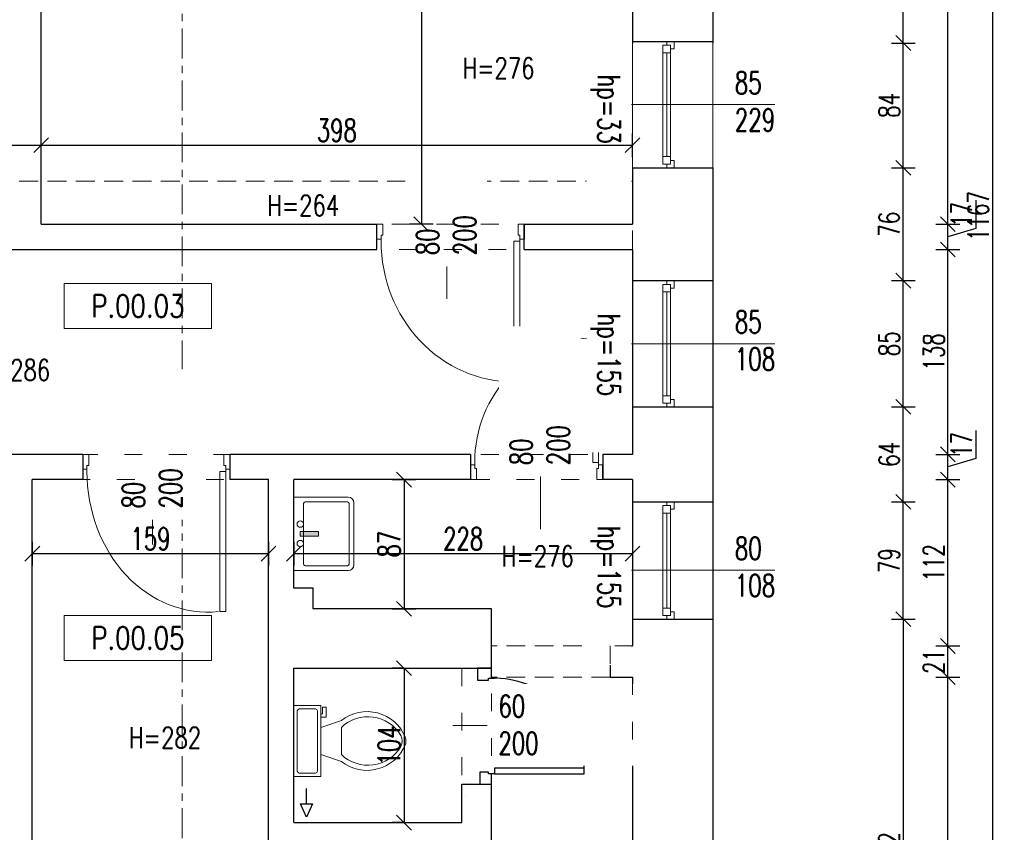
# Model space of a CAD drawing. Header units: inches. Extents: x 4551 to 8756, y -20806 to 359.
# Tile 25 of 35: x 6913 to 7575, y -5461 to -4913. Entities that reach past the tile are written whole.
import ezdxf

# ---------------------------------------------------------------- set-up
doc = ezdxf.new("R2010")
doc.units = ezdxf.units.IN
doc.header["$MEASUREMENT"] = 0
for name, pattern in [('ACAD_ISO03W100', [30, 12, -18]), ('CENTER', [7, 4, -1, 1, -1]), ('HIDDEN', [9.525, 6.35, -3.175])]:
    doc.linetypes.add(name, pattern=pattern)
doc.layers.add('0_RID_NIEDRUKOWALNA', color=7, linetype='ACAD_ISO03W100', lineweight=0, plot=False)
for name, color, linetype, lineweight in [('0_RID_STOLARKA', 7, 'Continuous', 5), ('0_RID_WIDOK', 252, 'Continuous', 5), ('0_RID_WYMIAR', 117, 'Continuous', 5), ('0_RID_WYP SANIT', 146, 'Continuous', 5), ('_sanitarka', 8, 'Continuous', 9), ('A-AREA-IDEN', 202, 'Continuous', 9), ('A_opisy-stolarka', 7, 'Continuous', 9), ('K-MUR', 1, 'Continuous', 30), ('K-WYMIARY', 150, 'Continuous', 5), ('WYMIAR_PB', 115, 'Continuous', 5), ('wyposazenie', 252, 'Continuous', 9)]:
    doc.layers.add(name, color=color, linetype=linetype, lineweight=lineweight)
doc.styles.add('1 100 MAŁE', font='romans.shx', dxfattribs={"width": 0.8, "height": 16})
doc.styles.add('RomanS', font='romans.shx', dxfattribs={"width": 0.8})
doc.styles.add('standard_1', font='romans.shx', dxfattribs={"width": 0.7})
doc.dimstyles.new('ISO-100', dxfattribs={"dimtxt": 15, "dimasz": 10, "dimexe": 8, "dimexo": 0.425, "dimgap": 2.5, "dimtad": 1, "dimdec": 1, "dimrnd": 0.5, "dimtxsty": 'standard_1', "dimblk": 'OBLIQUE', "dimcen": 10, "dimadec": 0, "dimazin": 0, "dimtfac": 1, "dimtdec": 0, "dimtmove": 0, "dimatfit": 3, "dimldrblk": 'OBLIQUE', "dimfxl": 8, "dimfxlon": 1, "dimarcsym": 0})

# ---------------------------------------------------------------- blocks, each defined once
blk = doc.blocks.new('Toilet - top')
for p, q in [((9.5, -6), (9.5, -2)), ((-10, -8.5), (-8, -8.5)), ((-10, -9.5), (-10, -8.5)), ((-8, -8.5), (-8, -8)), ((-7, -8), (-7, -9.5)), ((-4, -8), (-6, -14)), ((4, -8), (6, -14)), ((-7, -9.5), (-10, -9.5)), ((4, -14), (-4, -14))]:
    blk.add_line(p, q)
blk.add_lwpolyline([(10.5, -8), (10.5, 0), (-10.5, 0), (-10.5, -8)], close=True)
for points in [[(-9.5, -2), (-9.5, -6)], [(8.5, -1), (-8.5, -1)], [(-8.5, -7), (8.5, -7)]]:
    blk.add_lwpolyline(points)
for centre, radius, start, end in [((-8.62, -1.88), 0.884, 81.8699, 188.1301), ((8.62, -1.88), 0.884, 351.8699, 98.1301), ((-8.62, -6.12), 0.884, 171.8699, 278.1301), ((8.62, -6.12), 0.884, 261.8699, 8.1301), ((3.52, -21.58), 12.17, 141.4691, 247.9714), ((4.2, -21.82), 11.33, 136.3677, 238.9468), ((-3.52, -21.58), 12.17, 292.0284, 38.5307), ((-4.2, -21.82), 11.33, 301.053, 43.6321), ((0, -27.88), 4, 245.7318, 294.2682), ((0, -29), 4, 254.8605, 285.1395)]:
    blk.add_arc(centre, radius, start, end)
blk = doc.blocks.new('UM_55X45')
at = {"linetype": 'Continuous'}
for p, q in [((-4.28, 44.98), (-50.72, 44.98)), ((-55, 40.7), (-55, 0)), ((-51.33, 40.09, -12.22), (-51.33, 8.56, -12.22)), ((-4.89, 41.31, -12.22), (-50.11, 41.31, -12.22)), ((-3.67, 8.56, -12.22), (-3.67, 40.09, -12.22)), ((0, 0), (0, 40.7)), ((-29.33, 4.89, 6.11), (-29.33, 18.58, 6.11)), ((-29.33, 18.58, 6.11), (-25.67, 18.58, 6.11)), ((-25.67, 4.89, 6.11), (-25.67, 18.58, 6.11)), ((-55, 0), (0, 0)), ((-50.11, 7.33, -12.22), (-4.89, 7.33, -12.22)), ((-29.33, 4.89), (-25.67, 4.89))]:
    blk.add_line(p, q, dxfattribs=at)
for centre in [(-34.83, 4.89, 6.11), (-20.17, 4.89, 6.11)]:
    blk.add_circle(centre, 2.44, dxfattribs=at)
for centre, radius, start, end in [((-50.72, 40.7), 4.28, 90, 180), ((-4.28, 40.7), 4.28, 0, 90), ((-50.11, 40.09, -12.22), 1.22, 90, 180), ((-48.89, 38.87, -12.22), 2.44, 92.86241, 95.71059), ((-48.89, 38.87, -12.22), 2.44, 90, 92.86241), ((-4.89, 40.09, -12.22), 1.22, 0, 90), ((-50.11, 8.56, -12.22), 1.22, 180, 270), ((-4.89, 8.56, -12.22), 1.22, 270, 0)]:
    blk.add_arc(centre, radius, start, end, dxfattribs=at)
blk.add_solid([(-25.67, 4.89, 12.22), (-29.33, 4.89, 12.22), (-25.67, 18.58, 12.22), (-29.33, 18.58, 12.22)], dxfattribs=at)
blk = doc.blocks.new('_Oblique')
at = {"color": 0, "linetype": 'ByBlock', "lineweight": -2}
blk.add_line((-0.5, -0.5), (0.5, 0.5), dxfattribs=at)
blk = doc.blocks.new('*D60')
at = {"layer": 'Defpoints', "color": 0}
for p in [(7156.63, -5223.17), (7156.63, -5310.17), (7171.32, -5310.17)]:
    blk.add_point(p, dxfattribs=at)
at = {"layer": 'K-WYMIARY', "color": 0, "lineweight": -2}
for p, q in [((7163.32, -5223.17), (7179.32, -5223.17)), ((7171.32, -5223.17), (7171.32, -5310.17)), ((7163.32, -5310.17), (7179.32, -5310.17))]:
    blk.add_line(p, q, dxfattribs=at)
at = {"layer": 'K-WYMIARY', "color": 0, "lineweight": -2, "xscale": 10, "yscale": 10, "zscale": 10}
for p, rotation in [((7171.32, -5223.17), 90), ((7171.32, -5310.17), 270)]:
    blk.add_blockref('_Oblique', p, dxfattribs=dict(at, rotation=rotation))
at = {"layer": 'K-WYMIARY', "color": 0, "insert": (7161.32, -5266.67), "char_height": 15, "attachment_point": 5, "rotation": 90, "style": 'standard_1'}
blk.add_mtext('87', dxfattribs=at)
blk = doc.blocks.new('*D61')
at = {"layer": 'Defpoints', "color": 0}
for p in [(7171.32, -5350.17), (7171.32, -5454.17), (7171.32, -5454.17)]:
    blk.add_point(p, dxfattribs=at)
at = {"layer": 'K-WYMIARY', "color": 0, "lineweight": -2}
for p, q in [((7170.9, -5350.17), (7163.32, -5350.17)), ((7171.32, -5350.17), (7171.32, -5454.17)), ((7170.9, -5454.17), (7163.32, -5454.17))]:
    blk.add_line(p, q, dxfattribs=at)
at = {"layer": 'K-WYMIARY', "color": 0, "lineweight": -2, "xscale": 10, "yscale": 10, "zscale": 10}
for p, rotation in [((7171.32, -5350.17), 90), ((7171.32, -5454.17), 270)]:
    blk.add_blockref('_Oblique', p, dxfattribs=dict(at, rotation=rotation))
at = {"layer": 'K-WYMIARY', "color": 0, "insert": (7161.32, -5402.17), "char_height": 15, "attachment_point": 5, "rotation": 90, "style": 'standard_1'}
blk.add_mtext('104', dxfattribs=at)
blk = doc.blocks.new('*D201')
at = {"layer": 'Defpoints', "color": 0}
for p in [(7379.13, -4462.17), (7247.36, -5629.17), (7567.38, -5629.17)]:
    blk.add_point(p, dxfattribs=at)
at = {"layer": 'K-WYMIARY', "color": 0, "lineweight": -2}
for p, q in [((7559.38, -4462.17), (7575.38, -4462.17)), ((7567.38, -4462.17), (7567.38, -5629.17)), ((7559.38, -5629.17), (7575.38, -5629.17))]:
    blk.add_line(p, q, dxfattribs=at)
at = {"layer": 'K-WYMIARY', "color": 0, "lineweight": -2, "xscale": 10, "yscale": 10, "zscale": 10}
for p, rotation in [((7567.38, -4462.17), 90), ((7567.38, -5629.17), 270)]:
    blk.add_blockref('_Oblique', p, dxfattribs=dict(at, rotation=rotation))
at = {"layer": 'K-WYMIARY', "color": 0, "insert": (7557.88, -5045.67), "char_height": 14, "attachment_point": 5, "rotation": 90, "style": 'standard_1'}
blk.add_mtext('1167', dxfattribs=at)
blk = doc.blocks.new('*D202')
at = {"layer": 'Defpoints', "color": 0}
for p in [(7325.13, -5317.17), (7160.81, -5629.17), (7507.38, -5629.17)]:
    blk.add_point(p, dxfattribs=at)
at = {"layer": 'K-WYMIARY', "color": 0, "lineweight": -2}
for p, q in [((7499.38, -5317.17), (7515.38, -5317.17)), ((7507.38, -5317.17), (7507.38, -5629.17)), ((7499.38, -5629.17), (7515.38, -5629.17))]:
    blk.add_line(p, q, dxfattribs=at)
at = {"layer": 'K-WYMIARY', "color": 0, "lineweight": -2, "xscale": 10, "yscale": 10, "zscale": 10}
for p, rotation in [((7507.38, -5317.17), 90), ((7507.38, -5629.17), 270)]:
    blk.add_blockref('_Oblique', p, dxfattribs=dict(at, rotation=rotation))
at = {"layer": 'K-WYMIARY', "color": 0, "insert": (7497.88, -5473.17), "char_height": 14, "attachment_point": 5, "rotation": 90, "style": 'standard_1'}
blk.add_mtext('312', dxfattribs=at)
blk = doc.blocks.new('*D203')
at = {"layer": 'Defpoints', "color": 0}
for p in [(7379.13, -5238.17), (7507.38, -5238.17), (7325.13, -5317.17)]:
    blk.add_point(p, dxfattribs=at)
at = {"layer": 'K-WYMIARY', "color": 0, "lineweight": -2}
for p, q in [((7499.38, -5238.17), (7515.38, -5238.17)), ((7507.38, -5317.17), (7507.38, -5238.17)), ((7499.38, -5317.17), (7515.38, -5317.17))]:
    blk.add_line(p, q, dxfattribs=at)
at = {"layer": 'K-WYMIARY', "color": 0, "lineweight": -2, "xscale": 10, "yscale": 10, "zscale": 10}
for p, rotation in [((7507.38, -5238.17), 90), ((7507.38, -5317.17), 270)]:
    blk.add_blockref('_Oblique', p, dxfattribs=dict(at, rotation=rotation))
at = {"layer": 'K-WYMIARY', "color": 0, "insert": (7497.88, -5277.67), "char_height": 14, "attachment_point": 5, "rotation": 90, "style": 'standard_1'}
blk.add_mtext('79', dxfattribs=at)
blk = doc.blocks.new('*D204')
at = {"layer": 'Defpoints', "color": 0}
for p in [(7379.03, -5174.17), (7507.38, -5174.17), (7379.13, -5238.17)]:
    blk.add_point(p, dxfattribs=at)
at = {"layer": 'K-WYMIARY', "color": 0, "lineweight": -2}
for p, q in [((7499.38, -5174.17), (7515.38, -5174.17)), ((7507.38, -5238.17), (7507.38, -5174.17)), ((7499.38, -5238.17), (7515.38, -5238.17))]:
    blk.add_line(p, q, dxfattribs=at)
at = {"layer": 'K-WYMIARY', "color": 0, "lineweight": -2, "xscale": 10, "yscale": 10, "zscale": 10}
for p, rotation in [((7507.38, -5174.17), 90), ((7507.38, -5238.17), 270)]:
    blk.add_blockref('_Oblique', p, dxfattribs=dict(at, rotation=rotation))
at = {"layer": 'K-WYMIARY', "color": 0, "insert": (7497.88, -5206.17), "char_height": 14, "attachment_point": 5, "rotation": 90, "style": 'standard_1'}
blk.add_mtext('64', dxfattribs=at)
blk = doc.blocks.new('*D205')
at = {"layer": 'Defpoints', "color": 0}
for p in [(7379.13, -5089.17), (7507.38, -5089.17), (7379.03, -5174.17)]:
    blk.add_point(p, dxfattribs=at)
at = {"layer": 'K-WYMIARY', "color": 0, "lineweight": -2}
for p, q in [((7499.38, -5089.17), (7515.38, -5089.17)), ((7507.38, -5174.17), (7507.38, -5089.17)), ((7499.38, -5174.17), (7515.38, -5174.17))]:
    blk.add_line(p, q, dxfattribs=at)
at = {"layer": 'K-WYMIARY', "color": 0, "lineweight": -2, "xscale": 10, "yscale": 10, "zscale": 10}
for p, rotation in [((7507.38, -5089.17), 90), ((7507.38, -5174.17), 270)]:
    blk.add_blockref('_Oblique', p, dxfattribs=dict(at, rotation=rotation))
at = {"layer": 'K-WYMIARY', "color": 0, "insert": (7497.88, -5131.67), "char_height": 14, "attachment_point": 5, "rotation": 90, "style": 'standard_1'}
blk.add_mtext('85', dxfattribs=at)
blk = doc.blocks.new('*D206')
at = {"layer": 'Defpoints', "color": 0}
for p in [(7379.13, -5013.17), (7507.38, -5013.17), (7379.13, -5089.17)]:
    blk.add_point(p, dxfattribs=at)
at = {"layer": 'K-WYMIARY', "color": 0, "lineweight": -2}
for p, q in [((7499.38, -5013.17), (7515.38, -5013.17)), ((7507.38, -5089.17), (7507.38, -5013.17)), ((7499.38, -5089.17), (7515.38, -5089.17))]:
    blk.add_line(p, q, dxfattribs=at)
at = {"layer": 'K-WYMIARY', "color": 0, "lineweight": -2, "xscale": 10, "yscale": 10, "zscale": 10}
for p, rotation in [((7507.38, -5013.17), 90), ((7507.38, -5089.17), 270)]:
    blk.add_blockref('_Oblique', p, dxfattribs=dict(at, rotation=rotation))
at = {"layer": 'K-WYMIARY', "color": 0, "insert": (7497.88, -5051.17), "char_height": 14, "attachment_point": 5, "rotation": 90, "style": 'standard_1'}
blk.add_mtext('76', dxfattribs=at)
blk = doc.blocks.new('*D207')
at = {"layer": 'Defpoints', "color": 0}
for p in [(7379.13, -4929.17), (7507.38, -4929.17), (7379.13, -5013.17)]:
    blk.add_point(p, dxfattribs=at)
at = {"layer": 'K-WYMIARY', "color": 0, "lineweight": -2}
for p, q in [((7499.38, -4929.17), (7515.38, -4929.17)), ((7507.38, -5013.17), (7507.38, -4929.17)), ((7499.38, -5013.17), (7515.38, -5013.17))]:
    blk.add_line(p, q, dxfattribs=at)
at = {"layer": 'K-WYMIARY', "color": 0, "lineweight": -2, "xscale": 10, "yscale": 10, "zscale": 10}
for p, rotation in [((7507.38, -4929.17), 90), ((7507.38, -5013.17), 270)]:
    blk.add_blockref('_Oblique', p, dxfattribs=dict(at, rotation=rotation))
at = {"layer": 'K-WYMIARY', "color": 0, "insert": (7497.88, -4971.17), "char_height": 14, "attachment_point": 5, "rotation": 90, "style": 'standard_1'}
blk.add_mtext('84', dxfattribs=at)
blk = doc.blocks.new('*D208')
at = {"layer": 'Defpoints', "color": 0}
for p in [(7379.13, -4863.17), (7507.38, -4863.17), (7379.13, -4929.17)]:
    blk.add_point(p, dxfattribs=at)
at = {"layer": 'K-WYMIARY', "color": 0, "lineweight": -2}
for p, q in [((7499.38, -4863.17), (7515.38, -4863.17)), ((7507.38, -4929.17), (7507.38, -4863.17)), ((7499.38, -4929.17), (7515.38, -4929.17))]:
    blk.add_line(p, q, dxfattribs=at)
at = {"layer": 'K-WYMIARY', "color": 0, "lineweight": -2, "xscale": 10, "yscale": 10, "zscale": 10}
for p, rotation in [((7507.38, -4863.17), 90), ((7507.38, -4929.17), 270)]:
    blk.add_blockref('_Oblique', p, dxfattribs=dict(at, rotation=rotation))
at = {"layer": 'K-WYMIARY', "color": 0, "insert": (7497.88, -4896.17), "char_height": 14, "attachment_point": 5, "rotation": 90, "style": 'standard_1'}
blk.add_mtext('66', dxfattribs=at)
blk = doc.blocks.new('*D211')
at = {"layer": 'Defpoints', "color": 0}
for p in [(7325.13, -5356.17), (7537.38, -5356.17), (7217.36, -5629.17)]:
    blk.add_point(p, dxfattribs=at)
at = {"layer": 'K-WYMIARY', "color": 0, "lineweight": -2}
for p, q in [((7529.38, -5356.17), (7545.38, -5356.17)), ((7537.38, -5629.17), (7537.38, -5356.17)), ((7529.38, -5629.17), (7545.38, -5629.17))]:
    blk.add_line(p, q, dxfattribs=at)
at = {"layer": 'K-WYMIARY', "color": 0, "lineweight": -2, "xscale": 10, "yscale": 10, "zscale": 10}
for p, rotation in [((7537.38, -5356.17), 90), ((7537.38, -5629.17), 270)]:
    blk.add_blockref('_Oblique', p, dxfattribs=dict(at, rotation=rotation))
at = {"layer": 'K-WYMIARY', "color": 0, "insert": (7527.88, -5492.67), "char_height": 14, "attachment_point": 5, "rotation": 90, "style": 'standard_1'}
blk.add_mtext('273', dxfattribs=at)
blk = doc.blocks.new('*D212')
at = {"layer": 'Defpoints', "color": 0}
for p in [(7325.13, -5335.17), (7537.38, -5335.17), (7325.13, -5356.17)]:
    blk.add_point(p, dxfattribs=at)
at = {"layer": 'K-WYMIARY', "color": 0, "lineweight": -2}
for p, q in [((7529.38, -5335.17), (7545.38, -5335.17)), ((7537.38, -5356.17), (7537.38, -5335.17)), ((7529.38, -5356.17), (7545.38, -5356.17))]:
    blk.add_line(p, q, dxfattribs=at)
at = {"layer": 'K-WYMIARY', "color": 0, "lineweight": -2, "xscale": 10, "yscale": 10, "zscale": 10}
for p, rotation in [((7537.38, -5335.17), 90), ((7537.38, -5356.17), 270)]:
    blk.add_blockref('_Oblique', p, dxfattribs=dict(at, rotation=rotation))
at = {"layer": 'K-WYMIARY', "color": 0, "insert": (7527.88, -5345.67), "char_height": 14, "attachment_point": 5, "rotation": 90, "style": 'standard_1'}
blk.add_mtext('21', dxfattribs=at)
blk = doc.blocks.new('*D213')
at = {"layer": 'Defpoints', "color": 0}
for p in [(7325.13, -5223.17), (7537.38, -5223.17), (7325.13, -5335.17)]:
    blk.add_point(p, dxfattribs=at)
at = {"layer": 'K-WYMIARY', "color": 0, "lineweight": -2}
for p, q in [((7529.38, -5223.17), (7545.38, -5223.17)), ((7537.38, -5335.17), (7537.38, -5223.17)), ((7529.38, -5335.17), (7545.38, -5335.17))]:
    blk.add_line(p, q, dxfattribs=at)
at = {"layer": 'K-WYMIARY', "color": 0, "lineweight": -2, "xscale": 10, "yscale": 10, "zscale": 10}
for p, rotation in [((7537.38, -5223.17), 90), ((7537.38, -5335.17), 270)]:
    blk.add_blockref('_Oblique', p, dxfattribs=dict(at, rotation=rotation))
at = {"layer": 'K-WYMIARY', "color": 0, "insert": (7527.88, -5279.17), "char_height": 14, "attachment_point": 5, "rotation": 90, "style": 'standard_1'}
blk.add_mtext('112', dxfattribs=at)
blk = doc.blocks.new('*D214')
at = {"layer": 'Defpoints', "color": 0}
for p in [(7325.13, -5206.17), (7537.38, -5206.17), (7325.13, -5223.17)]:
    blk.add_point(p, dxfattribs=at)
at = {"layer": 'K-WYMIARY', "color": 0, "lineweight": -2}
for p, q in [((7556.13, -5190.04), (7556.13, -5209.04)), ((7529.38, -5206.17), (7545.38, -5206.17)), ((7537.38, -5223.17), (7537.38, -5206.17)), ((7556.13, -5209.04), (7537.38, -5214.67)), ((7529.38, -5223.17), (7545.38, -5223.17))]:
    blk.add_line(p, q, dxfattribs=at)
at = {"layer": 'K-WYMIARY', "color": 0, "lineweight": -2, "xscale": 10, "yscale": 10, "zscale": 10}
for p, rotation in [((7537.38, -5206.17), 90), ((7537.38, -5223.17), 270)]:
    blk.add_blockref('_Oblique', p, dxfattribs=dict(at, rotation=rotation))
at = {"layer": 'K-WYMIARY', "color": 0, "insert": (7546.63, -5199.54), "char_height": 14, "attachment_point": 5, "rotation": 90, "style": 'standard_1'}
blk.add_mtext('17', dxfattribs=at)
blk = doc.blocks.new('*D215')
at = {"layer": 'Defpoints', "color": 0}
for p in [(7325.13, -5068.17), (7537.38, -5068.17), (7325.13, -5206.17)]:
    blk.add_point(p, dxfattribs=at)
at = {"layer": 'K-WYMIARY', "color": 0, "lineweight": -2}
for p, q in [((7529.38, -5068.17), (7545.38, -5068.17)), ((7537.38, -5206.17), (7537.38, -5068.17)), ((7529.38, -5206.17), (7545.38, -5206.17))]:
    blk.add_line(p, q, dxfattribs=at)
at = {"layer": 'K-WYMIARY', "color": 0, "lineweight": -2, "xscale": 10, "yscale": 10, "zscale": 10}
for p, rotation in [((7537.38, -5068.17), 90), ((7537.38, -5206.17), 270)]:
    blk.add_blockref('_Oblique', p, dxfattribs=dict(at, rotation=rotation))
at = {"layer": 'K-WYMIARY', "color": 0, "insert": (7527.88, -5137.17), "char_height": 14, "attachment_point": 5, "rotation": 90, "style": 'standard_1'}
blk.add_mtext('138', dxfattribs=at)
blk = doc.blocks.new('*D216')
at = {"layer": 'Defpoints', "color": 0}
for p in [(7323.76, -5051.17), (7537.38, -5051.17), (7325.13, -5068.17)]:
    blk.add_point(p, dxfattribs=at)
at = {"layer": 'K-WYMIARY', "color": 0, "lineweight": -2}
for p, q in [((7556.13, -5035.04), (7556.13, -5054.04)), ((7529.38, -5051.17), (7545.38, -5051.17)), ((7537.38, -5068.17), (7537.38, -5051.17)), ((7556.13, -5054.04), (7537.38, -5059.67)), ((7529.38, -5068.17), (7545.38, -5068.17))]:
    blk.add_line(p, q, dxfattribs=at)
at = {"layer": 'K-WYMIARY', "color": 0, "lineweight": -2, "xscale": 10, "yscale": 10, "zscale": 10}
for p, rotation in [((7537.38, -5051.17), 90), ((7537.38, -5068.17), 270)]:
    blk.add_blockref('_Oblique', p, dxfattribs=dict(at, rotation=rotation))
at = {"layer": 'K-WYMIARY', "color": 0, "insert": (7546.63, -5044.54), "char_height": 14, "attachment_point": 5, "rotation": 90, "style": 'standard_1'}
blk.add_mtext('17', dxfattribs=at)
blk = doc.blocks.new('*D217')
at = {"layer": 'Defpoints', "color": 0}
for p in [(7325.13, -4637.17), (7537.38, -4637.17), (7323.76, -5051.17)]:
    blk.add_point(p, dxfattribs=at)
at = {"layer": 'K-WYMIARY', "color": 0, "lineweight": -2}
for p, q in [((7529.38, -4637.17), (7545.38, -4637.17)), ((7537.38, -5051.17), (7537.38, -4637.17)), ((7529.38, -5051.17), (7545.38, -5051.17))]:
    blk.add_line(p, q, dxfattribs=at)
at = {"layer": 'K-WYMIARY', "color": 0, "lineweight": -2, "xscale": 10, "yscale": 10, "zscale": 10}
for p, rotation in [((7537.38, -4637.17), 90), ((7537.38, -5051.17), 270)]:
    blk.add_blockref('_Oblique', p, dxfattribs=dict(at, rotation=rotation))
at = {"layer": 'K-WYMIARY', "color": 0, "insert": (7527.88, -4844.17), "char_height": 14, "attachment_point": 5, "rotation": 90, "style": 'standard_1'}
blk.add_mtext('414', dxfattribs=at)
blk = doc.blocks.new('*D246')
at = {"layer": 'Defpoints', "color": 0}
for p in [(6927.13, -4998), (6868.13, -5039.17), (6927.13, -5051.17)]:
    blk.add_point(p, dxfattribs=at)
at = {"layer": 'K-WYMIARY', "color": 0, "lineweight": -2}
for p, q in [((6868.13, -5006), (6868.13, -4990)), ((6927.13, -5006), (6927.13, -4990)), ((6868.13, -4998), (6927.13, -4998))]:
    blk.add_line(p, q, dxfattribs=at)
at = {"layer": 'K-WYMIARY', "color": 0, "lineweight": -2, "xscale": 10, "yscale": 10, "zscale": 10, "rotation": 180}
blk.add_blockref('_Oblique', (6868.13, -4998), dxfattribs=at)
at = {"layer": 'K-WYMIARY', "color": 0, "lineweight": -2, "xscale": 10, "yscale": 10, "zscale": 10}
blk.add_blockref('_Oblique', (6927.13, -4998), dxfattribs=at)
at = {"layer": 'K-WYMIARY', "color": 0, "insert": (6897.63, -4988), "char_height": 15, "attachment_point": 5, "style": 'standard_1'}
blk.add_mtext('59', dxfattribs=at)
blk = doc.blocks.new('*D247')
at = {"layer": 'Defpoints', "color": 0}
for p in [(7325.13, -4998), (6927.13, -5051.17), (7325.13, -5051.17)]:
    blk.add_point(p, dxfattribs=at)
at = {"layer": 'K-WYMIARY', "color": 0, "lineweight": -2}
for p, q in [((6927.13, -5006), (6927.13, -4990)), ((7325.13, -5006), (7325.13, -4990)), ((6927.13, -4998), (7325.13, -4998))]:
    blk.add_line(p, q, dxfattribs=at)
at = {"layer": 'K-WYMIARY', "color": 0, "lineweight": -2, "xscale": 10, "yscale": 10, "zscale": 10, "rotation": 180}
blk.add_blockref('_Oblique', (6927.13, -4998), dxfattribs=at)
at = {"layer": 'K-WYMIARY', "color": 0, "lineweight": -2, "xscale": 10, "yscale": 10, "zscale": 10}
blk.add_blockref('_Oblique', (7325.13, -4998), dxfattribs=at)
at = {"layer": 'K-WYMIARY', "color": 0, "insert": (7126.13, -4988), "char_height": 15, "attachment_point": 5, "style": 'standard_1'}
blk.add_mtext('398', dxfattribs=at)
blk = doc.blocks.new('*D311')
at = {"layer": 'Defpoints', "color": 0}
for p in [(6921.13, -5223.17), (7080.13, -5223.17), (7080.13, -5273)]:
    blk.add_point(p, dxfattribs=at)
at = {"layer": 'K-WYMIARY', "color": 0, "lineweight": -2}
for p, q in [((6921.13, -5265), (6921.13, -5281)), ((7080.13, -5265), (7080.13, -5281)), ((6921.13, -5273), (7080.13, -5273))]:
    blk.add_line(p, q, dxfattribs=at)
at = {"layer": 'K-WYMIARY', "color": 0, "lineweight": -2, "xscale": 10, "yscale": 10, "zscale": 10, "rotation": 180}
blk.add_blockref('_Oblique', (6921.13, -5273), dxfattribs=at)
at = {"layer": 'K-WYMIARY', "color": 0, "lineweight": -2, "xscale": 10, "yscale": 10, "zscale": 10}
blk.add_blockref('_Oblique', (7080.13, -5273), dxfattribs=at)
at = {"layer": 'K-WYMIARY', "color": 0, "insert": (7000.63, -5263), "char_height": 15, "attachment_point": 5, "style": 'standard_1'}
blk.add_mtext('159', dxfattribs=at)
blk = doc.blocks.new('*D312')
at = {"layer": 'Defpoints', "color": 0}
for p in [(7097.13, -5223.17), (7325.13, -5223.17), (7325.13, -5273)]:
    blk.add_point(p, dxfattribs=at)
at = {"layer": 'K-WYMIARY', "color": 0, "lineweight": -2}
for p, q in [((7097.13, -5265), (7097.13, -5281)), ((7325.13, -5265), (7325.13, -5281)), ((7097.13, -5273), (7325.13, -5273))]:
    blk.add_line(p, q, dxfattribs=at)
at = {"layer": 'K-WYMIARY', "color": 0, "lineweight": -2, "xscale": 10, "yscale": 10, "zscale": 10, "rotation": 180}
blk.add_blockref('_Oblique', (7097.13, -5273), dxfattribs=at)
at = {"layer": 'K-WYMIARY', "color": 0, "lineweight": -2, "xscale": 10, "yscale": 10, "zscale": 10}
blk.add_blockref('_Oblique', (7325.13, -5273), dxfattribs=at)
at = {"layer": 'K-WYMIARY', "color": 0, "insert": (7211.13, -5263), "char_height": 15, "attachment_point": 5, "style": 'standard_1'}
blk.add_mtext('228', dxfattribs=at)
blk = doc.blocks.new('*D316')
at = {"layer": 'Defpoints', "color": 0}
for p in [(7199.13, -4637.17), (7183, -5051.17), (7252.13, -5051.17)]:
    blk.add_point(p, dxfattribs=at)
at = {"layer": 'K-WYMIARY', "color": 0, "lineweight": -2}
for p, q in [((7191, -4637.17), (7175, -4637.17)), ((7183, -4637.17), (7183, -5051.17)), ((7191, -5051.17), (7175, -5051.17))]:
    blk.add_line(p, q, dxfattribs=at)
at = {"layer": 'K-WYMIARY', "color": 0, "lineweight": -2, "xscale": 10, "yscale": 10, "zscale": 10}
for p, rotation in [((7183, -4637.17), 90), ((7183, -5051.17), 270)]:
    blk.add_blockref('_Oblique', p, dxfattribs=dict(at, rotation=rotation))
at = {"layer": 'K-WYMIARY', "color": 0, "insert": (7173, -4844.17), "char_height": 15, "attachment_point": 5, "rotation": 90, "style": 'standard_1'}
blk.add_mtext('414', dxfattribs=at)

msp = doc.modelspace()

# ---------------------------------------------------------------- linework, layer by layer
at = {"layer": '0_RID_NIEDRUKOWALNA'}
msp.add_lwpolyline([(7210.13, -5454.17), (7097.13, -5454.17), (7097.13, -5350.17), (7210.13, -5350.17)], close=True, dxfattribs=at)
at = {"layer": '0_RID_STOLARKA'}
for p, q in [((7345.63, -4930.67), (7345.63, -4935.67)), ((7350.63, -4930.67), (7345.63, -4930.67)), ((7348.13, -4928.17), (7348.13, -4930.67)), ((7353.13, -4928.17), (7348.13, -4928.17)), ((7348.13, -4930.67), (7350.63, -4930.67)), ((7350.63, -4930.67), (7350.63, -4933.17)), ((7350.63, -4935.67), (7350.63, -4930.67)), ((7353.13, -4933.17), (7353.13, -4928.17)), ((7345.63, -4935.67), (7345.63, -5005.67)), ((7345.63, -4935.67), (7345.63, -5005.67)), ((7345.63, -4935.67), (7350.63, -4935.67)), ((7348.13, -4935.67), (7348.13, -5005.67)), ((7350.63, -4933.17), (7353.13, -4933.17)), ((7350.63, -4935.67), (7350.63, -5005.67)), ((7200.13, -5101.51), (7200.13, -5007.53)), ((7345.63, -5010.67), (7345.63, -5005.67)), ((7345.63, -5005.67), (7350.63, -5005.67)), ((7350.63, -5005.67), (7350.63, -5010.67)), ((7350.63, -5010.67), (7350.63, -5008.17)), ((7350.63, -5008.17), (7353.13, -5008.17)), ((7353.13, -5008.17), (7353.13, -5013.17)), ((7350.63, -5010.67), (7345.63, -5010.67)), ((7348.13, -5010.67), (7350.63, -5010.67)), ((7348.13, -5010.67), (7348.13, -5013.17)), ((7353.13, -5013.17), (7348.13, -5013.17)), ((7348.13, -5089.17), (7348.13, -5091.67)), ((7353.13, -5089.17), (7348.13, -5089.17)), ((7353.13, -5094.17), (7353.13, -5089.17)), ((7345.63, -5091.67), (7345.63, -5096.67)), ((7350.63, -5091.67), (7345.63, -5091.67)), ((7348.13, -5091.67), (7350.63, -5091.67)), ((7350.63, -5091.67), (7350.63, -5094.17)), ((7350.63, -5096.67), (7350.63, -5091.67)), ((7350.63, -5094.17), (7353.13, -5094.17)), ((7345.63, -5096.67), (7345.63, -5166.67)), ((7345.63, -5096.67), (7345.63, -5166.67)), ((7345.63, -5096.67), (7350.63, -5096.67)), ((7348.13, -5096.67), (7348.13, -5166.67)), ((7350.63, -5096.67), (7350.63, -5166.67)), ((7263.13, -5256.51), (7263.13, -5162.53)), ((7345.63, -5171.67), (7345.63, -5166.67)), ((7345.63, -5166.67), (7350.63, -5166.67)), ((7350.63, -5166.67), (7350.63, -5171.67)), ((7350.63, -5171.67), (7350.63, -5169.17)), ((7350.63, -5169.17), (7353.13, -5169.17)), ((7353.13, -5169.17), (7353.13, -5174.17)), ((7002.13, -5172.83), (7002.13, -5266.81)), ((7350.63, -5171.67), (7345.63, -5171.67)), ((7348.13, -5171.67), (7350.63, -5171.67)), ((7348.13, -5171.67), (7348.13, -5174.17)), ((7353.13, -5174.17), (7348.13, -5174.17)), ((7345.63, -5240.67), (7345.63, -5245.67)), ((7350.63, -5240.67), (7345.63, -5240.67)), ((7348.13, -5238.17), (7348.13, -5240.67)), ((7353.13, -5238.17), (7348.13, -5238.17)), ((7348.13, -5240.67), (7350.63, -5240.67)), ((7350.63, -5240.67), (7350.63, -5243.17)), ((7350.63, -5245.67), (7350.63, -5240.67)), ((7353.13, -5243.17), (7353.13, -5238.17)), ((7345.63, -5245.67), (7345.63, -5309.67)), ((7345.63, -5245.67), (7345.63, -5309.67)), ((7345.63, -5245.67), (7350.63, -5245.67)), ((7348.13, -5245.67), (7348.13, -5309.67)), ((7350.63, -5243.17), (7353.13, -5243.17)), ((7350.63, -5245.67), (7350.63, -5309.67)), ((7345.63, -5314.67), (7345.63, -5309.67)), ((7345.63, -5309.67), (7350.63, -5309.67)), ((7350.63, -5314.67), (7345.63, -5314.67)), ((7348.13, -5314.67), (7350.63, -5314.67)), ((7348.13, -5314.67), (7348.13, -5317.17)), ((7350.63, -5309.67), (7350.63, -5314.67)), ((7350.63, -5314.67), (7350.63, -5312.17)), ((7350.63, -5312.17), (7353.13, -5312.17)), ((7353.13, -5312.17), (7353.13, -5317.17)), ((7353.13, -5317.17), (7348.13, -5317.17)), ((7204.27, -5388.67), (7298.25, -5388.67))]:
    msp.add_line(p, q, dxfattribs=at)
at = {"layer": '0_RID_STOLARKA', "color": 7}
for p, q in [((7153.13, -5051.17), (7157.13, -5051.17)), ((7153.13, -5061.17), (7153.13, -5051.17)), ((7157.13, -5051.17), (7157.13, -5058.67)), ((7248.13, -5058.67), (7248.13, -5051.17)), ((7248.13, -5051.17), (7252.13, -5051.17)), ((7252.13, -5051.17), (7252.13, -5061.17)), ((7252.13, -5061.17), (7252.13, -5051.17)), ((7252.13, -5061.17), (7252.13, -5052.67)), ((7155.93, -5061.17), (7153.13, -5061.17)), ((7157.13, -5058.67), (7155.93, -5058.67)), ((7155.93, -5058.67), (7155.93, -5062.67)), ((7245.33, -5157.07), (7245.33, -5062.67)), ((7245.33, -5062.67), (7249.33, -5062.67)), ((7249.33, -5058.67), (7248.13, -5058.67)), ((7249.33, -5062.67), (7249.33, -5058.67)), ((7252.13, -5061.17), (7249.33, -5061.17)), ((7249.33, -5062.67), (7249.33, -5157.07)), ((7302.33, -5127.67), (7298.33, -5127.67)), ((7298.33, -5127.67), (7298.33, -5211.67)), ((7302.33, -5211.67), (7302.33, -5127.67)), ((7249.33, -5157.07), (7245.33, -5157.07)), ((6955.13, -5206.17), (6959.13, -5206.17)), ((6955.13, -5216.17), (6955.13, -5206.17)), ((6959.13, -5206.17), (6959.13, -5213.67)), ((7050.13, -5213.67), (7050.13, -5206.17)), ((7050.13, -5206.17), (7054.13, -5206.17)), ((7054.13, -5206.17), (7054.13, -5216.17)), ((7054.13, -5216.17), (7054.13, -5206.17)), ((7054.13, -5216.17), (7054.13, -5207.67)), ((6959.13, -5213.67), (6957.93, -5213.67)), ((6957.93, -5213.67), (6957.93, -5217.67)), ((7051.33, -5213.67), (7050.13, -5213.67)), ((7051.33, -5217.67), (7051.33, -5213.67)), ((7218.93, -5213.17), (7216.13, -5213.17)), ((7216.13, -5213.17), (7216.13, -5223.17)), ((7218.93, -5215.67), (7218.93, -5211.67)), ((7220.13, -5215.67), (7218.93, -5215.67)), ((7220.13, -5223.17), (7220.13, -5215.67)), ((7298.33, -5211.67), (7302.33, -5211.67)), ((7302.33, -5215.67), (7301.13, -5215.67)), ((7301.13, -5215.67), (7301.13, -5223.17)), ((7302.33, -5211.67), (7302.33, -5215.67)), ((7305.13, -5213.17), (7302.33, -5213.17)), ((7305.13, -5213.17), (7305.13, -5221.67)), ((7305.13, -5223.17), (7305.13, -5213.17)), ((7305.13, -5213.17), (7305.13, -5223.17)), ((6957.93, -5216.17), (6955.13, -5216.17)), ((7047.33, -5312.07), (7047.33, -5217.67)), ((7047.33, -5217.67), (7051.33, -5217.67)), ((7054.13, -5216.17), (7051.33, -5216.17)), ((7051.33, -5217.67), (7051.33, -5312.07)), ((7216.13, -5223.17), (7220.13, -5223.17)), ((7301.13, -5223.17), (7305.13, -5223.17)), ((7051.33, -5312.07), (7047.33, -5312.07))]:
    msp.add_line(p, q, dxfattribs=at)
at = {"layer": '0_RID_STOLARKA', "color": 7, "extrusion": (0, 0, -1)}
for centre, ratio, start_param in [((7245.33, -5062.67), 0.943651, 6.283185), ((7039.33, -5217.67), 0.859468, 6.195568)]:
    msp.add_ellipse(centre, major_axis=(0, -94.74), ratio=ratio, start_param=start_param, end_param=7.853982, dxfattribs=at)
at = {"layer": '0_RID_STOLARKA', "color": 7}
msp.add_ellipse((7300.33, -5211.67), major_axis=(0, 84.02), ratio=0.969065, start_param=0.024646, end_param=1.570796, dxfattribs=at)
at = {"layer": '0_RID_WIDOK', "linetype": 'HIDDEN', "lineweight": 9, "ltscale": 2}
for p, q in [((7310.13, -5335.17), (7230.13, -5335.17)), ((7310.13, -5356.17), (7230.13, -5356.17))]:
    msp.add_line(p, q, dxfattribs=at)
for points in [[(6733.13, -5022.17), (6412.13, -5022.17), (6412.13, -5068.17), (7153.13, -5068.17)], [(7252.13, -5068.17), (7325.13, -5068.17), (7325.13, -5022.17), (6822.13, -5022.17)]]:
    msp.add_lwpolyline(points, dxfattribs=at)
at = {"layer": '0_RID_WIDOK', "color": 6, "lineweight": 30}
msp.add_lwpolyline([(7105.63, -5441.53), (7109.63, -5441.53), (7105.63, -5450.42), (7101.63, -5441.53), (7105.63, -5441.53), (7105.63, -5431.15)], dxfattribs=at)
at = {"layer": '0_RID_WYMIAR', "color": 3, "linetype": 'CENTER', "ltscale": 5}
msp.add_line((7021.92, -4254.5), (7021.92, -5922), dxfattribs=at)
at = {"layer": '0_RID_WYP SANIT', "color": 7}
for points in [[(7242.11, -5067.01), (7242.11, -5067.01)], [(7305.11, -5207.33), (7305.11, -5207.33)], [(7044.11, -5222.01), (7044.11, -5222.01)]]:
    msp.add_lwpolyline(points, close=True, dxfattribs=at)
at = {"layer": 'A_opisy-stolarka'}
for p, q in [((7306.5, -4970.67), (7420.97, -4970.67)), ((7306.5, -5131.67), (7420.97, -5131.67)), ((7306.5, -5284.17), (7420.97, -5284.17))]:
    msp.add_line(p, q, dxfattribs=at)
at = {"layer": 'Defpoints', "linetype": 'ByBlock', "ltscale": 50}
for p, q in [((7220.76, -5350.17), (7220.76, -5358.17)), ((7230.25, -5350.17), (7220.76, -5350.17)), ((7230.25, -5357.06), (7230.25, -5350.26)), ((7220.76, -5358.17), (7228.26, -5358.17)), ((7228.26, -5358.17), (7228.26, -5356.97)), ((7228.26, -5356.97), (7232.26, -5356.97)), ((7228.26, -5420.17), (7222.26, -5420.17)), ((7222.26, -5420.17), (7222.26, -5428.17)), ((7228.26, -5421.37), (7228.26, -5420.17)), ((7292.69, -5417.37), (7232.26, -5417.37)), ((7232.26, -5417.37), (7232.26, -5421.37)), ((7292.69, -5421.37), (7292.69, -5417.37)), ((7232.26, -5421.37), (7228.26, -5421.37)), ((7230.25, -5428.26), (7230.25, -5421.46)), ((7232.26, -5421.37), (7292.69, -5421.37))]:
    msp.add_line(p, q, dxfattribs=at)
msp.add_lwpolyline([(7212.44, -5435.56), (7212.44, -5435.56)], close=True, dxfattribs=at)
msp.add_arc((7232.26, -5417.37), 60.43, 0, 91.90903, dxfattribs=at)
at = {"layer": 'K-MUR'}
for p, q in [((6927.13, -5051.17), (6927.13, -4516.17)), ((7325.13, -4928.17), (7379.13, -4928.17)), ((7325.13, -5013.17), (7379.13, -5013.17)), ((7153.13, -5068.17), (7153.13, -5051.17)), ((7252.13, -5068.17), (7252.13, -5051.17)), ((7325.13, -5089.17), (7379.13, -5089.17)), ((7325.13, -5089.17), (7379.13, -5089.17)), ((7325.13, -5174.17), (7379.13, -5174.17)), ((7325.13, -5174.17), (7379.13, -5174.17)), ((6955.13, -5206.17), (6831.13, -5206.17)), ((6955.13, -5206.17), (6955.13, -5223.17)), ((7216.13, -5206.17), (7054.13, -5206.17)), ((7054.13, -5206.17), (7054.13, -5223.17)), ((7216.13, -5206.17), (7216.13, -5223.17)), ((7325.13, -5206.17), (7305.13, -5206.17)), ((7305.13, -5206.17), (7305.13, -5223.17)), ((6955.13, -5223.17), (6921.13, -5223.17)), ((6921.13, -5479.17), (6921.13, -5223.17)), ((7080.13, -5223.17), (7054.13, -5223.17)), ((7080.13, -5575.17), (7080.13, -5223.17)), ((7216.13, -5223.17), (7097.13, -5223.17)), ((7097.13, -5296.17), (7097.13, -5223.17)), ((7325.13, -5223.17), (7305.13, -5223.17)), ((7325.13, -5238.17), (7379.13, -5238.17)), ((7110.13, -5296.17), (7097.13, -5296.17)), ((7110.13, -5310.17), (7110.13, -5296.17)), ((7230.13, -5310.17), (7110.13, -5310.17)), ((7230.13, -5350.17), (7230.13, -5310.17)), ((7325.13, -5317.17), (7379.13, -5317.17)), ((7310.13, -5335.17), (7325.13, -5335.17)), ((7097.13, -5350.17), (7213.13, -5350.17)), ((7097.13, -5454.17), (7097.13, -5350.17)), ((7213.13, -5350.17), (7230.13, -5350.17)), ((7310.13, -5356.17), (7325.13, -5356.17)), ((7210.13, -5428.17), (7230.13, -5428.17)), ((7210.13, -5454.17), (7210.13, -5428.17)), ((7230.13, -5469.17), (7230.13, -5428.17)), ((7097.13, -5454.17), (7210.13, -5454.17))]:
    msp.add_line(p, q, dxfattribs=at)
at = {"layer": 'K-MUR', "color": 7}
for p, q in [((7252.13, -5051.17), (7252.13, -5061.17)), ((7054.13, -5206.17), (7054.13, -5216.17)), ((7305.13, -5223.17), (7305.13, -5213.17))]:
    msp.add_line(p, q, dxfattribs=at)
at = {"layer": 'K-MUR'}
for points in [[(7325.13, -4778.17), (7325.13, -4929.17)], [(7379.13, -4778.17), (7379.13, -4929.17)], [(7325.13, -4928.17), (7379.13, -4928.17)], [(7325.13, -5013.17), (7379.13, -5013.17)], [(7325.13, -5013.17), (7325.13, -5051.17)], [(7379.13, -5013.17), (7379.13, -5089.17)], [(6927.13, -5051.17), (7153.13, -5051.17)], [(7252.13, -5051.17), (7325.13, -5051.17)], [(6868.13, -5068.17), (7153.13, -5068.17)], [(7252.13, -5068.17), (7325.13, -5068.17)], [(7325.13, -5068.17), (7325.13, -5089.17)], [(7325.13, -5089.17), (7325.13, -5206.17)], [(7379.13, -5089.17), (7379.13, -5317.17)], [(7325.13, -5223.17), (7325.13, -5317.17)], [(7379.13, -5317.17), (7379.13, -5600.17), (7379.13, -5629.17), (7064.13, -5629.17)], [(7325.13, -5317.17), (7325.13, -5335.17)], [(7310.13, -5335.17), (7310.13, -5356.17)], [(7325.13, -5356.17), (7325.13, -5575.17), (7097.13, -5575.17)]]:
    msp.add_lwpolyline(points, dxfattribs=at)
at = {"layer": 'K-MUR', "color": 7, "lineweight": 9}
for points in [[(7379.13, -4928.17), (7379.13, -5013.17), (7325.13, -5013.17), (7325.13, -4928.17)], [(7379.13, -5238.17), (7379.13, -5317.17), (7325.13, -5317.17), (7325.13, -5238.17)]]:
    msp.add_lwpolyline(points, close=True, dxfattribs=at)

# ---------------------------------------------------------------- block references
at = {"layer": '_sanitarka', "xscale": -2.286000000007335, "yscale": 2.286000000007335, "zscale": 2.286000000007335, "rotation": 89.99999999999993}
msp.add_blockref('Toilet - top', (7097.13, -5399.17), dxfattribs=at)
at = {"layer": 'wyposazenie', "color": 5, "xscale": 0.9000000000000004, "yscale": 0.9000000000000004, "zscale": 0.9000000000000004, "rotation": 270}
msp.add_blockref('UM_55X45', (7097.13, -5284.42, -5.5), dxfattribs=at)

# ---------------------------------------------------------------- texts
at = {"layer": 'A-AREA-IDEN', "lineweight": 18, "char_height": 15.12, "width": 83.9119, "attachment_point": 5, "line_spacing_factor": 0.964689, "style": 'RomanS', "bg_fill": 16}
for s, insert in [('P.00.03', (6992.18, -5106.22)), ('P.00.05', (6992.18, -5329.78))]:
    msp.add_mtext(s, dxfattribs=dict(at, insert=insert))
at = {"layer": 'A_opisy-stolarka', "char_height": 15, "width": 86.1308, "attachment_point": 1, "style": 'standard_1'}
for s, insert in [('85\\P229', (7394.07, -4948.46)), ('{\\Fromans.shx|c1;85\\P108}', (7394.07, -5109.46)), ('80\\P108', (7394.07, -5261.96))]:
    msp.add_mtext(s, dxfattribs=dict(at, insert=insert))
at = {"layer": 'WYMIAR_PB', "char_height": 14, "attachment_point": 1, "style": '1 100 MAŁE'}
for s, insert in [('{\\Fsimplex.shx|c238;\\W0.75;H=276}', (7210.62, -4939.05)), ('{\\Fsimplex.shx|c238;\\W0.75;H=264}', (7079.12, -5031.55)), ('{\\Fsimplex.shx|c238;\\W0.75;H=286}', (6884.56, -5142.33)), ('{\\Fsimplex.shx|c238;\\W0.75;H=276}', (7237.02, -5267.75)), ('{\\Fsimplex.shx|c238;\\W0.75;H=282}', (6986.15, -5389.92))]:
    msp.add_mtext_dynamic_manual_height_columns(s, width=64.0321, gutter_width=12.5, heights=[-14], dxfattribs=dict(at, insert=insert))

# ---------------------------------------------------------------- dimensions: what is measured, and where the dimension line sits
at = {"layer": 'K-WYMIARY'}
for base, p1, p2, angle, override, picture, middle in [((7507.38, -4863.17), (7379.13, -4929.17), (7379.13, -4863.17), 270, {"dimtxt": 14, "dimtmove": 1}, '*D208', (7497.88, -4896.17)), ((7507.38, -4929.17), (7379.13, -5013.17), (7379.13, -4929.17), 270, {"dimtxt": 14, "dimtmove": 1}, '*D207', (7497.88, -4971.17)), ((7507.38, -5013.17), (7379.13, -5089.17), (7379.13, -5013.17), 270, {"dimtxt": 14, "dimtmove": 1}, '*D206', (7497.88, -5051.17)), ((7507.38, -5089.17), (7379.03, -5174.17), (7379.13, -5089.17), 270, {"dimtxt": 14, "dimtmove": 1}, '*D205', (7497.88, -5131.67)), ((7507.38, -5174.17), (7379.13, -5238.17), (7379.03, -5174.17), 270, {"dimtxt": 14, "dimtmove": 1}, '*D204', (7497.88, -5206.17)), ((7171.32, -5310.17), (7156.63, -5223.17), (7156.63, -5310.17), 90, {"dimblk": 'Oblique', "dimtmove": 1}, '*D60', (7161.32, -5266.67)), ((7171.32, -5454.17), (7171.32, -5350.17), (7171.32, -5454.17), 90, {"dimblk": 'Oblique', "dimtmove": 1}, '*D61', (7161.32, -5402.17))]:
    dim = msp.add_linear_dim(base=base, p1=p1, p2=p2, angle=angle, dimstyle='ISO-100', override=override, dxfattribs=at)
    dim.commit()
    dim.dimension.update_dxf_attribs({"geometry": picture, "text_midpoint": middle})
dim = msp.add_linear_dim(base=(6927.13, -4998), p1=(6868.13, -5039.17), p2=(6927.13, -5051.17), dimstyle='ISO-100', override={"dimtmove": 1}, dxfattribs=at)
dim.commit()
dim.dimension.update_dxf_attribs({"geometry": '*D246', "text_midpoint": (6897.63, -4988)})

# ---------------------------------------------------------------- next in the draw order: texts
at = {"layer": '0_RID_STOLARKA', "char_height": 15, "width": 86.1308, "attachment_point": 7, "rotation": 90, "style": 'standard_1', "bg_fill": 2}
for insert in [(7219.69, -5072.09), (7282.69, -5213.54), (7021.69, -5242.56)]:
    msp.add_mtext('80\\P200', dxfattribs=dict(at, insert=insert))
at = {"layer": '0_RID_STOLARKA', "insert": (7234.82, -5408.23), "char_height": 15, "width": 86.1308, "attachment_point": 7, "style": 'standard_1', "bg_fill": 2}
msp.add_mtext('60\\P200', dxfattribs=at)
at = {"layer": 'A_opisy-stolarka', "char_height": 15, "width": 86.1308, "attachment_point": 1, "rotation": 270, "style": 'standard_1', "bg_fill": 2}
for s, insert in [('\\pxsm0.8;hp=33', (7316.84, -4950.27)), ('\\pxsm0.8;{\\Fromans.shx|c1;hp=155}', (7316.84, -5111.27)), ('\\pxsm0.8;{\\Fromans.shx|c1;hp=155}', (7316.84, -5254.27))]:
    msp.add_mtext(s, dxfattribs=dict(at, insert=insert))

# ---------------------------------------------------------------- next in the draw order: linework, layer by layer
at = {"layer": '0_RID_NIEDRUKOWALNA'}
msp.add_lwpolyline([(5041.13, -4462.17), (7379.13, -4462.17), (7379.13, -5629.17), (5041.13, -5629.17)], close=True, dxfattribs=at)
for points in [[(7049.13, -4747.43), (7049.13, -4637.17), (7325.13, -4637.17), (7325.13, -5051.17), (6927.13, -5051.17), (6927.13, -4843.28), (7046.12, -4843.28), (7049.13, -4843.28), (7049.13, -4747.43)], [(6468.13, -5039.17), (6868.13, -5039.17), (6868.13, -5068.17), (7325.13, -5068.17), (7325.13, -5206.17), (6479.13, -5206.17), (6479.13, -5165.17), (6445.63, -5165.17), (6446.13, -5096.17), (6446.13, -5072.17), (6468.13, -5072.17), (6468.13, -5039.17)], [(6875.13, -5575.17), (7080.13, -5575.17), (7080.13, -5223.17), (6921.13, -5223.17), (6921.13, -5479.17), (6875.13, -5479.17), (6875.13, -5575.17)], [(7230.13, -5310.17), (7110.13, -5310.17), (7110.13, -5296.17), (7097.13, -5296.17), (7097.13, -5223.17), (7325.13, -5223.17), (7325.13, -5335.17), (7310.13, -5335.17), (7310.13, -5356.17), (7325.13, -5356.17), (7325.13, -5575.17), (7097.13, -5575.17), (7097.13, -5486.17), (7114.13, -5486.17), (7114.13, -5469.17), (7230.13, -5469.17), (7230.13, -5310.17)]]:
    msp.add_lwpolyline(points, dxfattribs=at)
at = {"layer": 'K-MUR', "color": 7, "lineweight": 9}
msp.add_lwpolyline([(7379.13, -5089.17), (7379.13, -5174.17), (7325.13, -5174.17), (7325.13, -5089.17)], close=True, dxfattribs=at)

# ---------------------------------------------------------------- next in the draw order: dimensions: what is measured, and where the dimension line sits
at = {"layer": 'K-WYMIARY'}
for base, p1, p2, override, picture, middle in [((7567.38, -5629.17), (7379.13, -4462.17), (7247.36, -5629.17), {"dimtxt": 14, "dimblk": 'Oblique', "dimtmove": 1}, '*D201', (7557.88, -5045.67)), ((7537.38, -4637.17), (7323.76, -5051.17), (7325.13, -4637.17), {"dimtxt": 14, "dimtmove": 1}, '*D217', (7527.88, -4844.17)), ((7537.38, -5051.17), (7325.13, -5068.17), (7323.76, -5051.17), {"dimtxt": 14, "dimtmove": 1}, '*D216', (7546.63, -5051.54)), ((7537.38, -5068.17), (7325.13, -5206.17), (7325.13, -5068.17), {"dimtxt": 14, "dimtmove": 1}, '*D215', (7527.88, -5137.17)), ((7537.38, -5206.17), (7325.13, -5223.17), (7325.13, -5206.17), {"dimtxt": 14, "dimtmove": 1}, '*D214', (7546.63, -5206.54)), ((7537.38, -5223.17), (7325.13, -5335.17), (7325.13, -5223.17), {"dimtxt": 14, "dimtmove": 1}, '*D213', (7527.88, -5279.17)), ((7507.38, -5238.17), (7325.13, -5317.17), (7379.13, -5238.17), {"dimtxt": 14, "dimtmove": 1}, '*D203', (7497.88, -5277.67)), ((7507.38, -5629.17), (7325.13, -5317.17), (7160.81, -5629.17), {"dimtxt": 14, "dimtmove": 1}, '*D202', (7497.88, -5473.17)), ((7537.38, -5335.17), (7325.13, -5356.17), (7325.13, -5335.17), {"dimtxt": 14, "dimtmove": 1}, '*D212', (7527.88, -5345.67)), ((7537.38, -5356.17), (7217.36, -5629.17), (7325.13, -5356.17), {"dimtxt": 14, "dimtmove": 1}, '*D211', (7527.88, -5492.67))]:
    dim = msp.add_linear_dim(base=base, p1=p1, p2=p2, angle=270, dimstyle='ISO-100', override=override, dxfattribs=at)
    dim.commit()
    dim.dimension.update_dxf_attribs({"geometry": picture, "text_midpoint": middle})
dim = msp.add_linear_dim(base=(7183, -5051.17), p1=(7199.13, -4637.17), p2=(7252.13, -5051.17), angle=90, dimstyle='ISO-100', dxfattribs=at)
dim.commit()
dim.dimension.update_dxf_attribs({"geometry": '*D316', "text_midpoint": (7173, -4844.17)})
dim = msp.add_linear_dim(base=(7325.13, -4998), p1=(6927.13, -5051.17), p2=(7325.13, -5051.17), dimstyle='ISO-100', override={"dimtmove": 1}, dxfattribs=at)
dim.commit()
dim.dimension.update_dxf_attribs({"geometry": '*D247', "text_midpoint": (7126.13, -4988)})
for base, p1, p2, picture, middle in [((7080.13, -5273), (6921.13, -5223.17), (7080.13, -5223.17), '*D311', (7000.63, -5263)), ((7325.13, -5273), (7097.13, -5223.17), (7325.13, -5223.17), '*D312', (7211.13, -5263))]:
    dim = msp.add_linear_dim(base=base, p1=p1, p2=p2, dimstyle='ISO-100', dxfattribs=at)
    dim.commit()
    dim.dimension.update_dxf_attribs({"geometry": picture, "text_midpoint": middle})

doc.saveas('drawing.dxf')
